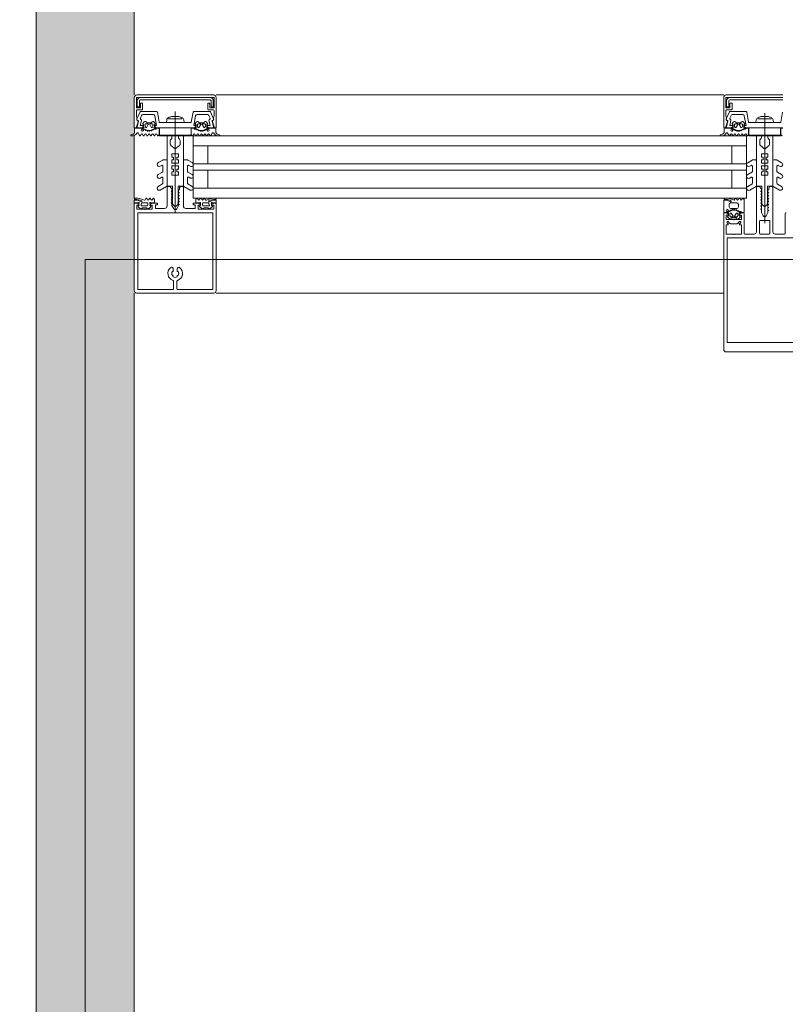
# Model space of a CAD drawing. Header units: centimetres. Extents: x -2424 to 1783, y 5 to 2907.
# Tile 36 of 94: x 290 to 337, y 960 to 1020. Entities that reach past the tile are written whole.
import ezdxf

# ---------------------------------------------------------------- set-up
doc = ezdxf.new("R2010")
doc.units = ezdxf.units.CM
doc.linetypes.add('Dash', pattern=[60, 30, -30])
doc.linetypes.add('Długa kreska', pattern=[142.875, 95.25, -47.625])
for name, color, linetype, lineweight in [('A-DETL', 90, 'Continuous', 9), ('A-DETL-GENF', 92, 'Continuous', 13), ('A-GLAZ-CURT', 52, 'Continuous', 9), ('A-GLAZ-CWMG', 51, 'Continuous', 9), ('A-WALL', 113, 'Continuous', 13)]:
    doc.layers.add(name, color=color, linetype=linetype, lineweight=lineweight)
doc.layers.add('A-WALL-PATT', color=111, linetype='Continuous', lineweight=13, plot=False)

msp = doc.modelspace()

# ---------------------------------------------------------------- linework, layer by layer
at = {"layer": 'A-DETL', "color": 251, "linetype": 'Długa kreska', "lineweight": 9}
for p in [(294.377, 800.326), (1235.377, 1005.826)]:
    msp.add_line(p, (294.377, 1005.826), dxfattribs=at)
at = {"layer": 'A-DETL', "color": 251, "linetype": 'Dash', "lineweight": 9}
for points, knots in [([(-555.623, 1472.575), (-478.908, 1472.575), (-450.623, 1472.575), (-439.123, 1472.575), (-439.123, 1461.075), (-439.123, 1432.79), (-439.123, 1329.11), (-439.123, 1326.281), (-439.123, 1289.326), (-402.167, 1289.326), (-399.339, 1289.326), (54.377, 1289.326), (347.204, 1289.326), (391.666, 1289.326), (413.877, 1267.114), (413.877, 1211.148), (413.877, 1019.9)], [0, 0, 0, 0, 1.274059, 1.834911, 2.395763, 3.964714, 5.438832, 7.007784, 7.847024, 8.686264, 14.083246, 22.278473, 30.929004, 34.961158, 36.402966, 39.45005, 39.45005, 39.45005, 39.45005]), ([(412.842, 1006.951), (412.842, 497.964), (412.842, 435.326), (370.988, 410.917), (291.377, 409.326)], [0, 0, 0, 0, 6.781245, 8.866954, 8.866954, 8.866954, 8.866954])]:
    msp.add_open_spline(points, degree=3, knots=knots, dxfattribs=at)
at = {"layer": 'A-DETL-GENF', "color": 251, "lineweight": 9}
for p, q in [((297.527, 1015.876), (302.227, 1015.876)), ((297.742, 1015.57), (302.012, 1015.57)), ((302.002, 1015.72), (297.752, 1015.72)), ((333.527, 1015.876), (336.977, 1015.876)), ((333.742, 1015.57), (336.977, 1015.57)), ((336.977, 1015.72), (333.752, 1015.72)), ((297.732, 1014.837), (297.532, 1014.41)), ((297.837, 1014.966), (297.557, 1014.966)), ((298.738, 1014.866), (297.777, 1014.866)), ((298.894, 1014.215), (298.787, 1014.824)), ((299.877, 1014.86), (299.877, 1008.698)), ((300.966, 1014.824), (300.859, 1014.215)), ((301.977, 1014.866), (301.016, 1014.866)), ((302.197, 1014.966), (301.917, 1014.966)), ((302.221, 1014.41), (302.022, 1014.837)), ((333.732, 1014.837), (333.532, 1014.41)), ((333.837, 1014.966), (333.557, 1014.966)), ((334.738, 1014.866), (333.777, 1014.866)), ((334.894, 1014.215), (334.787, 1014.824)), ((335.877, 1008.048), (335.877, 1014.769)), ((336.966, 1014.824), (336.859, 1014.215)), ((297.746, 1014.464), (297.822, 1014.628)), ((297.899, 1014.13), (297.98, 1014.227)), ((297.912, 1014.686), (298.535, 1014.686)), ((298.162, 1014.175), (298.392, 1014.175)), ((298.573, 1014.227), (298.655, 1014.13)), ((299.852, 1014.191), (298.924, 1014.191)), ((299.469, 1014.411), (300.284, 1014.411)), ((300.102, 1014.559), (299.652, 1014.559)), ((300.83, 1014.191), (299.902, 1014.191)), ((301.18, 1014.227), (301.099, 1014.13)), ((301.219, 1014.686), (301.841, 1014.686)), ((301.592, 1014.175), (301.362, 1014.175)), ((301.855, 1014.13), (301.773, 1014.227)), ((301.932, 1014.628), (302.008, 1014.464)), ((333.746, 1014.464), (333.822, 1014.628)), ((333.899, 1014.13), (333.98, 1014.227)), ((333.912, 1014.686), (334.535, 1014.686)), ((334.162, 1014.175), (334.392, 1014.175)), ((334.573, 1014.227), (334.655, 1014.13)), ((335.852, 1014.191), (334.924, 1014.191)), ((335.469, 1014.411), (336.284, 1014.411)), ((336.102, 1014.559), (335.652, 1014.559)), ((336.83, 1014.191), (335.902, 1014.191)), ((297.701, 1013.393), (297.614, 1013.545)), ((297.867, 1013.855), (297.927, 1013.855)), ((297.995, 1013.795), (297.867, 1013.795)), ((297.901, 1013.685), (297.93, 1013.734)), ((298.037, 1014.066), (298.037, 1013.946)), ((298.049, 1013.752), (298.05, 1013.738)), ((298.207, 1014.116), (298.087, 1014.116)), ((298.087, 1013.896), (298.114, 1013.896)), ((298.091, 1013.716), (298.109, 1013.726)), ((298.14, 1013.911), (298.233, 1014.071)), ((298.155, 1013.709), (298.159, 1013.695)), ((298.209, 1013.683), (298.223, 1013.697)), ((298.272, 1013.692), (298.28, 1013.68)), ((298.321, 1014.071), (298.413, 1013.911)), ((298.331, 1013.681), (298.341, 1013.699)), ((298.467, 1014.116), (298.347, 1014.116)), ((298.39, 1013.706), (298.4, 1013.697)), ((298.439, 1013.896), (298.467, 1013.896)), ((298.449, 1013.711), (298.455, 1013.731)), ((298.497, 1013.75), (298.511, 1013.743)), ((298.517, 1013.946), (298.517, 1014.066)), ((298.628, 1013.855), (298.693, 1013.855)), ((301.126, 1013.855), (301.061, 1013.855)), ((301.237, 1013.946), (301.237, 1014.066)), ((301.256, 1013.75), (301.242, 1013.743)), ((301.287, 1014.116), (301.407, 1014.116)), ((301.314, 1013.896), (301.287, 1013.896)), ((301.304, 1013.711), (301.299, 1013.731)), ((301.433, 1014.071), (301.34, 1013.911)), ((301.364, 1013.706), (301.353, 1013.697)), ((301.422, 1013.681), (301.412, 1013.699)), ((301.481, 1013.692), (301.473, 1013.68)), ((301.613, 1013.911), (301.521, 1014.071)), ((301.544, 1013.683), (301.53, 1013.697)), ((301.547, 1014.116), (301.667, 1014.116)), ((301.599, 1013.709), (301.594, 1013.695)), ((301.667, 1013.896), (301.639, 1013.896)), ((301.663, 1013.716), (301.644, 1013.726)), ((301.705, 1013.752), (301.704, 1013.738)), ((301.717, 1014.066), (301.717, 1013.946)), ((301.758, 1013.795), (301.887, 1013.795)), ((301.852, 1013.685), (301.824, 1013.734)), ((301.887, 1013.855), (301.826, 1013.855)), ((302.052, 1013.393), (302.139, 1013.545)), ((333.701, 1013.393), (333.614, 1013.545)), ((333.867, 1013.855), (333.927, 1013.855)), ((333.995, 1013.795), (333.867, 1013.795)), ((333.901, 1013.685), (333.93, 1013.734)), ((334.037, 1014.066), (334.037, 1013.946)), ((334.049, 1013.752), (334.05, 1013.738)), ((334.207, 1014.116), (334.087, 1014.116)), ((334.087, 1013.896), (334.114, 1013.896)), ((334.091, 1013.716), (334.109, 1013.726)), ((334.14, 1013.911), (334.233, 1014.071)), ((334.155, 1013.709), (334.159, 1013.695)), ((334.209, 1013.683), (334.223, 1013.697)), ((334.272, 1013.692), (334.28, 1013.68)), ((334.321, 1014.071), (334.413, 1013.911)), ((334.331, 1013.681), (334.341, 1013.699)), ((334.467, 1014.116), (334.347, 1014.116)), ((334.39, 1013.706), (334.4, 1013.697)), ((334.439, 1013.896), (334.467, 1013.896)), ((334.449, 1013.711), (334.455, 1013.731)), ((334.497, 1013.75), (334.511, 1013.743)), ((334.517, 1013.946), (334.517, 1014.066)), ((334.628, 1013.855), (334.693, 1013.855)), ((297.278, 1013.377), (297.19, 1013.377)), ((297.804, 1013.477), (297.753, 1013.393)), ((297.922, 1013.393), (297.872, 1013.477)), ((298.023, 1013.477), (297.973, 1013.393)), ((298.141, 1013.393), (298.091, 1013.477)), ((298.243, 1013.478), (298.193, 1013.393)), ((298.361, 1013.393), (298.311, 1013.477)), ((298.463, 1013.478), (298.413, 1013.393)), ((298.581, 1013.393), (298.531, 1013.478)), ((298.68, 1013.474), (298.633, 1013.393)), ((298.802, 1013.392), (298.754, 1013.475)), ((299.577, 1012.877), (299.577, 1013.092)), ((300.177, 1012.877), (300.177, 1013.092)), ((300.951, 1013.392), (300.999, 1013.475)), ((301.073, 1013.474), (301.121, 1013.393)), ((301.172, 1013.393), (301.222, 1013.478)), ((301.29, 1013.478), (301.341, 1013.393)), ((301.392, 1013.393), (301.442, 1013.477)), ((301.511, 1013.478), (301.561, 1013.393)), ((301.612, 1013.393), (301.662, 1013.477)), ((301.73, 1013.477), (301.78, 1013.393)), ((301.832, 1013.393), (301.882, 1013.477)), ((301.95, 1013.477), (302, 1013.393)), ((302.476, 1013.377), (302.564, 1013.377)), ((333.278, 1013.377), (333.19, 1013.377)), ((333.804, 1013.477), (333.753, 1013.393)), ((333.922, 1013.393), (333.872, 1013.477)), ((334.023, 1013.477), (333.973, 1013.393)), ((334.141, 1013.393), (334.091, 1013.477)), ((334.243, 1013.478), (334.193, 1013.393)), ((334.361, 1013.393), (334.311, 1013.477)), ((334.463, 1013.478), (334.413, 1013.393)), ((334.581, 1013.393), (334.531, 1013.478)), ((334.68, 1013.474), (334.633, 1013.393)), ((334.802, 1013.392), (334.754, 1013.475)), ((335.577, 1012.874), (335.577, 1013.089)), ((336.177, 1012.874), (336.177, 1013.089)), ((299.116, 1011.902), (298.84, 1011.743)), ((299.327, 1011.909), (299.141, 1011.909)), ((299.377, 1010.338), (299.377, 1011.859)), ((300.377, 1010.338), (300.377, 1011.859)), ((300.427, 1011.909), (300.614, 1011.909)), ((300.639, 1011.902), (300.915, 1011.743)), ((335.115, 1011.899), (334.839, 1011.74)), ((335.327, 1011.906), (335.14, 1011.906)), ((335.377, 1010.334), (335.377, 1011.856)), ((336.377, 1010.334), (336.377, 1011.856)), ((336.427, 1011.906), (336.613, 1011.906)), ((336.638, 1011.899), (336.914, 1011.74)), ((299.102, 1011.169), (298.84, 1011.017)), ((298.965, 1011.526), (299.052, 1011.577)), ((299.127, 1011.533), (299.127, 1011.212)), ((300.627, 1011.533), (300.627, 1011.212)), ((300.652, 1011.169), (300.915, 1011.017)), ((300.79, 1011.526), (300.702, 1011.577)), ((335.102, 1011.165), (334.839, 1011.014)), ((334.964, 1011.523), (335.052, 1011.574)), ((335.127, 1011.53), (335.127, 1011.209)), ((336.627, 1011.53), (336.627, 1011.209)), ((336.652, 1011.165), (336.914, 1011.014)), ((336.789, 1011.523), (336.702, 1011.574)), ((298.965, 1010.801), (299.052, 1010.851)), ((299.127, 1010.808), (299.127, 1010.482)), ((300.627, 1010.808), (300.627, 1010.482)), ((300.79, 1010.801), (300.702, 1010.851)), ((334.964, 1010.797), (335.052, 1010.848)), ((335.127, 1010.805), (335.127, 1010.479)), ((336.627, 1010.805), (336.627, 1010.479)), ((336.789, 1010.797), (336.702, 1010.848)), ((299.102, 1010.439), (298.84, 1010.287)), ((298.965, 1010.071), (299.352, 1010.294)), ((299.377, 1010.226), (299.377, 1009.096)), ((299.511, 1010.276), (299.427, 1010.276)), ((300.327, 1010.276), (300.227, 1010.276)), ((300.377, 1009.096), (300.377, 1010.226)), ((300.79, 1010.071), (300.402, 1010.294)), ((300.652, 1010.439), (300.915, 1010.287)), ((335.102, 1010.435), (334.839, 1010.284)), ((334.964, 1010.067), (335.352, 1010.291)), ((335.377, 1007.526), (335.377, 1010.226)), ((335.427, 1010.276), (335.527, 1010.276)), ((336.227, 1010.276), (336.327, 1010.276)), ((336.377, 1010.226), (336.377, 1007.526)), ((336.789, 1010.067), (336.402, 1010.291)), ((336.652, 1010.435), (336.914, 1010.284)), ((297.527, 1009.457), (297.397, 1009.457)), ((297.505, 1009.575), (297.405, 1009.575)), ((297.789, 1009.35), (297.568, 1009.448)), ((297.972, 1009.457), (297.832, 1009.511)), ((298.081, 1009.562), (298.033, 1009.479)), ((298.182, 1009.479), (298.133, 1009.562)), ((298.301, 1009.562), (298.253, 1009.479)), ((298.402, 1009.479), (298.354, 1009.56)), ((298.523, 1009.562), (298.475, 1009.479)), ((299.692, 1009.482), (299.667, 1009.467)), ((299.667, 1009.45), (299.692, 1009.436)), ((299.702, 1009.418), (299.702, 1009.28)), ((300.052, 1009.418), (300.052, 1009.28)), ((300.062, 1009.482), (300.087, 1009.467)), ((300.087, 1009.45), (300.062, 1009.436)), ((301.231, 1009.562), (301.279, 1009.479)), ((301.352, 1009.479), (301.399, 1009.56)), ((301.452, 1009.562), (301.501, 1009.479)), ((301.572, 1009.479), (301.62, 1009.562)), ((301.672, 1009.562), (301.72, 1009.479)), ((301.781, 1009.457), (301.922, 1009.511)), ((301.965, 1009.35), (302.186, 1009.448)), ((302.226, 1009.457), (302.356, 1009.457)), ((302.248, 1009.575), (302.348, 1009.575)), ((333.397, 1009.456), (333.526, 1009.456)), ((333.401, 1009.546), (333.401, 1009.556)), ((333.522, 1009.486), (333.461, 1009.486)), ((333.567, 1009.447), (333.788, 1009.349)), ((334.034, 1009.481), (334.08, 1009.561)), ((334.132, 1009.561), (334.181, 1009.476)), ((334.252, 1009.476), (334.301, 1009.561)), ((334.353, 1009.561), (334.402, 1009.476)), ((334.473, 1009.476), (334.521, 1009.561)), ((335.692, 1009.479), (335.667, 1009.464)), ((335.667, 1009.447), (335.692, 1009.432)), ((335.702, 1009.415), (335.702, 1009.277)), ((336.052, 1009.415), (336.052, 1009.277)), ((336.062, 1009.479), (336.087, 1009.464)), ((336.087, 1009.447), (336.062, 1009.432)), ((297.617, 1009.048), (297.741, 1008.946)), ((297.656, 1009.118), (297.621, 1009.098)), ((297.834, 1009.096), (298.161, 1009.096)), ((297.854, 1008.957), (297.862, 1008.967)), ((297.901, 1008.985), (298.093, 1008.985)), ((298.16, 1009.295), (297.937, 1009.295)), ((298.132, 1008.967), (298.14, 1008.957)), ((298.207, 1009.137), (298.207, 1009.246)), ((298.254, 1008.946), (298.377, 1009.048)), ((298.374, 1009.098), (298.339, 1009.118)), ((299.802, 1009.107), (299.827, 1009.092)), ((299.952, 1009.107), (299.927, 1009.092)), ((301.5, 1008.946), (301.376, 1009.048)), ((301.38, 1009.098), (301.415, 1009.118)), ((301.546, 1009.137), (301.546, 1009.246)), ((301.92, 1009.096), (301.593, 1009.096)), ((301.594, 1009.295), (301.816, 1009.295)), ((301.621, 1008.967), (301.613, 1008.957)), ((301.852, 1008.985), (301.66, 1008.985)), ((301.899, 1008.957), (301.891, 1008.967)), ((302.136, 1009.048), (302.012, 1008.946)), ((302.098, 1009.118), (302.133, 1009.098)), ((333.587, 1008.756), (333.715, 1008.756)), ((333.65, 1008.817), (333.621, 1008.866)), ((333.717, 1009.036), (333.717, 1009.186)), ((333.77, 1008.813), (333.769, 1008.799)), ((333.829, 1008.825), (333.811, 1008.835)), ((333.817, 1009.286), (334.177, 1009.286)), ((334.177, 1008.936), (333.817, 1008.936)), ((333.879, 1008.856), (333.875, 1008.842)), ((333.943, 1008.854), (333.929, 1008.868)), ((334, 1008.871), (333.992, 1008.859)), ((334.061, 1008.852), (334.051, 1008.87)), ((334.12, 1008.854), (334.11, 1008.845)), ((334.175, 1008.82), (334.169, 1008.84)), ((334.231, 1008.808), (334.217, 1008.801)), ((334.277, 1009.186), (334.277, 1009.036)), ((335.802, 1009.103), (335.827, 1009.089)), ((335.952, 1009.103), (335.927, 1009.089)), ((297.377, 1003.986), (297.377, 1008.586)), ((297.587, 1003.986), (297.587, 1008.586)), ((302.167, 1003.986), (302.167, 1008.586)), ((302.377, 1003.986), (302.377, 1008.586)), ((333.647, 1008.696), (333.587, 1008.696)), ((333.7, 1008.324), (333.619, 1008.421)), ((333.759, 1008.035), (333.653, 1008.141)), ((333.757, 1008.486), (333.757, 1008.606)), ((333.807, 1008.656), (333.834, 1008.656)), ((333.927, 1008.436), (333.807, 1008.436)), ((333.86, 1008.641), (333.953, 1008.481)), ((334.112, 1008.376), (333.882, 1008.376)), ((334.041, 1008.481), (334.133, 1008.641)), ((334.187, 1008.436), (334.067, 1008.436)), ((334.159, 1008.656), (334.187, 1008.656)), ((334.341, 1008.141), (334.235, 1008.035)), ((334.237, 1008.606), (334.237, 1008.486)), ((334.375, 1008.422), (334.293, 1008.324)), ((334.413, 1008.696), (334.348, 1008.696)), ((334.617, 1008.636), (334.617, 1007.426)), ((335.557, 1007.426), (335.557, 1008.166)), ((335.607, 1008.216), (336.147, 1008.216)), ((336.197, 1008.166), (336.197, 1007.426)), ((337.137, 1007.426), (337.137, 1008.636)), ((334.164, 1008.006), (333.83, 1008.006)), ((336.147, 1007.376), (335.607, 1007.376)), ((333.377, 1001.176), (333.377, 1006.836)), ((333.587, 1001.176), (333.587, 1006.836)), ((297.377, 1005.576), (297.377, 1003.925)), ((299.757, 1005.248), (299.757, 1005.122)), ((299.997, 1005.122), (299.997, 1005.248)), ((302.377, 1003.926), (302.377, 1005.576)), ((299.757, 1004.828), (299.757, 1004.767)), ((299.997, 1004.767), (299.997, 1004.828)), ((299.777, 1004.036), (299.777, 1004.498)), ((299.977, 1004.498), (299.977, 1004.036)), ((297.511, 1003.776), (302.227, 1003.776)), ((333.377, 1001.708), (333.377, 1000.326)), ((333.527, 1000.176), (338.227, 1000.176))]:
    msp.add_line(p, q, dxfattribs=at)
at = {"layer": 'A-DETL-GENF', "color": 251, "lineweight": 9, "flags": 128}
for points in [[(297.603, 1014.234), (297.487, 1013.876), (297.377, 1013.876), (297.377, 1015.726)], [(301.867, 1015.016), (301.867, 1015.366), (301.997, 1015.366), (301.997, 1015.096), (302.247, 1015.096), (302.247, 1015.726), (297.507, 1015.726), (297.507, 1015.096), (297.757, 1015.096), (297.757, 1015.366), (297.887, 1015.366), (297.887, 1015.016)], [(297.552, 1015.52), (297.552, 1015.16), (297.692, 1015.16), (297.692, 1015.52)], [(302.062, 1015.52), (302.062, 1015.16), (302.202, 1015.16), (302.202, 1015.52)], [(302.377, 1015.726), (302.377, 1013.876), (302.267, 1013.876), (302.15, 1014.234)], [(333.603, 1014.234), (333.487, 1013.876), (333.377, 1013.876), (333.377, 1015.726)], [(336.977, 1015.726), (333.507, 1015.726), (333.507, 1015.096), (333.757, 1015.096), (333.757, 1015.366), (333.887, 1015.366), (333.887, 1015.016)], [(333.552, 1015.52), (333.552, 1015.16), (333.692, 1015.16), (333.692, 1015.52)], [(297.507, 1014.916), (297.507, 1014.6), (297.537, 1014.482), (297.537, 1014.377)], [(302.217, 1014.377), (302.217, 1014.482), (302.247, 1014.6), (302.247, 1014.915)], [(333.507, 1014.916), (333.507, 1014.6), (333.537, 1014.482), (333.537, 1014.377)], [(297.627, 1014.25), (297.527, 1013.876), (297.847, 1013.876), (297.927, 1013.956), (297.927, 1014.016), (297.74, 1014.016), (297.819, 1014.31)], [(298.633, 1014.603), (298.737, 1014.016), (298.627, 1014.016), (298.627, 1013.956), (298.707, 1013.876), (301.047, 1013.876), (301.127, 1013.956), (301.127, 1014.016), (301.017, 1014.016), (301.12, 1014.603)], [(299.357, 1014.349), (299.337, 1014.196), (300.417, 1014.196), (300.397, 1014.349)], [(301.934, 1014.31), (302.013, 1014.016), (301.827, 1014.016), (301.827, 1013.956), (301.907, 1013.876), (302.227, 1013.876), (302.126, 1014.25)], [(333.627, 1014.25), (333.527, 1013.876), (333.847, 1013.876), (333.927, 1013.956), (333.927, 1014.016), (333.74, 1014.016), (333.819, 1014.31)], [(334.633, 1014.603), (334.737, 1014.016), (334.627, 1014.016), (334.627, 1013.956), (334.707, 1013.876), (336.977, 1013.876)], [(335.357, 1014.349), (335.337, 1014.196), (336.417, 1014.196), (336.397, 1014.349)], [(297.397, 1013.586), (297.397, 1013.855), (297.807, 1013.855)], [(297.957, 1014.043), (297.957, 1014.055), (297.907, 1014.084)], [(298.674, 1013.795), (298.552, 1013.795), (298.555, 1013.77), (298.682, 1013.785)], [(298.647, 1014.084), (298.597, 1014.055), (298.597, 1014.043)], [(298.761, 1013.855), (298.897, 1013.855), (298.897, 1013.466), (298.854, 1013.392)], [(300.992, 1013.855), (300.857, 1013.855), (300.857, 1013.466), (300.899, 1013.392)], [(301.08, 1013.795), (301.202, 1013.795), (301.199, 1013.77), (301.071, 1013.785)], [(301.107, 1014.084), (301.157, 1014.055), (301.157, 1014.043)], [(301.797, 1014.043), (301.797, 1014.055), (301.847, 1014.084)], [(302.357, 1013.586), (302.357, 1013.855), (301.947, 1013.855)], [(333.397, 1013.586), (333.397, 1013.855), (333.807, 1013.855)], [(333.957, 1014.043), (333.957, 1014.055), (333.907, 1014.084)], [(334.674, 1013.795), (334.552, 1013.795), (334.555, 1013.77), (334.682, 1013.785)], [(334.647, 1014.084), (334.597, 1014.055), (334.597, 1014.043)], [(334.761, 1013.855), (334.897, 1013.855), (334.897, 1013.466), (334.854, 1013.392)], [(336.977, 1013.855), (336.857, 1013.855), (336.857, 1013.466), (336.899, 1013.392)], [(299.677, 1013.265), (299.677, 1013.379), (299.377, 1013.379), (299.377, 1010.309), (299.702, 1010.309), (299.702, 1009.499)], [(300.077, 1013.265), (300.077, 1013.379), (300.377, 1013.379), (300.377, 1010.309), (300.052, 1010.309), (300.052, 1009.499)], [(335.677, 1013.262), (335.677, 1013.376), (335.377, 1013.376), (335.377, 1010.306), (335.702, 1010.306), (335.702, 1009.496)], [(336.077, 1013.262), (336.077, 1013.376), (336.377, 1013.376), (336.377, 1010.306), (336.052, 1010.306), (336.052, 1009.496)], [(300.142, 1012.8), (299.877, 1012.579), (299.877, 1012.279), (300.077, 1012.279), (300.077, 1012.079), (299.977, 1012.079), (299.977, 1011.913), (300.077, 1011.913), (300.077, 1011.713), (299.877, 1011.713), (299.877, 1011.546), (300.077, 1011.546), (300.077, 1011.346), (299.977, 1011.346), (299.977, 1011.179), (300.077, 1011.179), (300.077, 1010.979), (299.877, 1010.979), (299.877, 1009.079), (299.877, 1010.979), (299.677, 1010.979), (299.677, 1011.179), (299.777, 1011.179), (299.777, 1011.346), (299.677, 1011.346), (299.677, 1011.546), (299.877, 1011.546), (299.877, 1011.713), (299.677, 1011.713), (299.677, 1011.913), (299.777, 1011.913), (299.777, 1012.079), (299.677, 1012.079), (299.677, 1012.279), (299.877, 1012.279), (299.877, 1012.579), (299.613, 1012.8)], [(336.141, 1012.797), (335.877, 1012.576), (335.877, 1012.276), (336.077, 1012.276), (336.077, 1012.076), (335.977, 1012.076), (335.977, 1011.91), (336.077, 1011.91), (336.077, 1011.71), (335.877, 1011.71), (335.877, 1011.543), (336.077, 1011.543), (336.077, 1011.343), (335.977, 1011.343), (335.977, 1011.176), (336.077, 1011.176), (336.077, 1010.976), (335.877, 1010.976), (335.877, 1009.076), (335.877, 1010.976), (335.677, 1010.976), (335.677, 1011.176), (335.777, 1011.176), (335.777, 1011.343), (335.677, 1011.343), (335.677, 1011.543), (335.877, 1011.543), (335.877, 1011.71), (335.677, 1011.71), (335.677, 1011.91), (335.777, 1011.91), (335.777, 1012.076), (335.677, 1012.076), (335.677, 1012.276), (335.877, 1012.276), (335.877, 1012.576), (335.612, 1012.797)], [(299.789, 1008.926), (299.677, 1009.121), (299.677, 1009.247), (299.627, 1009.276), (299.677, 1009.304), (299.677, 1009.427), (299.627, 1009.456), (299.677, 1009.484), (299.677, 1009.607), (299.627, 1009.636), (299.677, 1009.664), (299.677, 1009.787), (299.627, 1009.816), (299.677, 1009.844), (299.677, 1009.967), (299.627, 1009.996), (299.677, 1010.024), (299.677, 1010.145), (299.625, 1010.176)], [(300.127, 1010.176), (300.127, 1010.086), (300.077, 1010.055), (300.077, 1009.934), (300.127, 1009.906), (300.077, 1009.877), (300.077, 1009.754), (300.127, 1009.726), (300.077, 1009.697), (300.077, 1009.574), (300.127, 1009.546), (300.077, 1009.517), (300.077, 1009.394), (300.127, 1009.366), (300.077, 1009.337), (300.077, 1009.214), (300.127, 1009.186), (300.077, 1009.157), (300.077, 1009.121), (299.965, 1008.926)], [(335.627, 1010.176), (335.677, 1010.147), (335.677, 1010.024), (335.627, 1009.996), (335.677, 1009.967), (335.677, 1009.844), (335.627, 1009.816), (335.677, 1009.787), (335.677, 1009.664), (335.627, 1009.636), (335.677, 1009.607), (335.677, 1009.484), (335.627, 1009.456), (335.677, 1009.427), (335.677, 1009.304), (335.627, 1009.276), (335.677, 1009.247), (335.677, 1009.124), (335.627, 1009.096), (335.677, 1009.067), (335.677, 1008.944), (335.627, 1008.916), (335.677, 1008.887), (335.677, 1008.692), (335.79, 1008.496)], [(335.963, 1008.496), (336.077, 1008.692), (336.077, 1008.792), (336.127, 1008.821), (336.077, 1008.85), (336.077, 1008.972), (336.127, 1009.001), (336.077, 1009.03), (336.077, 1009.152), (336.127, 1009.181), (336.077, 1009.21), (336.077, 1009.332), (336.127, 1009.361), (336.077, 1009.39), (336.077, 1009.512), (336.127, 1009.541), (336.077, 1009.57), (336.077, 1009.692), (336.127, 1009.721), (336.077, 1009.75), (336.077, 1009.872), (336.127, 1009.901), (336.077, 1009.93), (336.077, 1010.052), (336.127, 1010.081), (336.127, 1010.176)], [(297.377, 1009.437), (297.377, 1009.296), (297.579, 1009.296), (297.63, 1009.309)], [(298.365, 1009.309), (298.416, 1009.296), (298.617, 1009.296), (298.617, 1009.488), (298.575, 1009.562)], [(301.389, 1009.309), (301.338, 1009.296), (301.136, 1009.296), (301.136, 1009.488), (301.179, 1009.562)], [(302.376, 1009.437), (302.376, 1009.296), (302.175, 1009.296), (302.124, 1009.309)], [(333.527, 1008.696), (333.377, 1008.696), (333.377, 1009.436)], [(334.573, 1009.561), (334.617, 1009.486), (334.617, 1008.696), (334.481, 1008.696)], [(297.972, 1008.906), (297.527, 1008.906), (297.527, 1009.136), (297.647, 1009.136), (297.647, 1009.196), (297.567, 1009.276), (297.377, 1009.276), (297.377, 1008.476)], [(299.227, 1008.946), (298.667, 1008.946), (298.667, 1009.156), (298.787, 1009.156), (298.787, 1009.276), (298.427, 1009.276), (298.347, 1009.196), (298.347, 1009.136), (298.467, 1009.136), (298.467, 1008.906), (298.022, 1008.906)], [(301.733, 1008.906), (301.287, 1008.906), (301.287, 1009.136), (301.407, 1009.136), (301.407, 1009.196), (301.327, 1009.276), (300.967, 1009.276), (300.967, 1009.156), (301.087, 1009.156), (301.087, 1008.946), (300.527, 1008.946)], [(302.377, 1008.476), (302.377, 1009.276), (302.187, 1009.276), (302.107, 1009.196), (302.107, 1009.136), (302.227, 1009.136), (302.227, 1008.906), (301.782, 1008.906)], [(334.272, 1008.756), (334.402, 1008.766), (334.275, 1008.766), (334.275, 1008.781)], [(302.167, 1008.476), (302.167, 1008.675), (297.587, 1008.675), (297.587, 1008.476)], [(333.377, 1006.676), (333.377, 1006.996), (333.377, 1008.676), (333.567, 1008.676), (333.647, 1008.596), (333.647, 1008.536), (333.527, 1008.536), (333.527, 1008.266), (333.972, 1008.266)], [(333.627, 1008.467), (333.677, 1008.496), (333.677, 1008.508)], [(334.022, 1008.266), (334.467, 1008.266), (334.467, 1008.536), (334.347, 1008.536), (334.347, 1008.596), (334.437, 1008.686), (334.567, 1008.686)], [(334.317, 1008.508), (334.317, 1008.496), (334.367, 1008.467)], [(333.582, 1008.07), (333.647, 1008.006), (333.647, 1007.946), (333.527, 1007.946), (333.527, 1007.376), (333.972, 1007.376)], [(334.022, 1007.376), (334.467, 1007.376), (334.467, 1007.946), (334.347, 1007.946), (334.347, 1008.006), (334.411, 1008.07)], [(333.587, 1006.676), (333.587, 1006.996), (333.587, 1007.146), (334.757, 1007.146), (336.997, 1007.146), (338.167, 1007.146), (338.167, 1006.996), (338.167, 1006.676)], [(334.667, 1007.376), (334.757, 1007.376), (335.227, 1007.376)], [(336.527, 1007.376), (336.997, 1007.376), (337.087, 1007.376)], [(297.587, 1005.576), (297.587, 1003.986), (299.727, 1003.986)], [(300.027, 1003.986), (302.167, 1003.986), (302.167, 1005.576)], [(333.587, 1001.708), (333.587, 1000.756), (338.167, 1000.756), (338.167, 1001.708)]]:
    msp.add_lwpolyline(points, dxfattribs=at)
for points in [[(298.907, 1013.416), (300.847, 1013.416), (300.847, 1013.866), (298.907, 1013.866)], [(334.907, 1013.416), (336.847, 1013.416), (336.847, 1013.866), (334.907, 1013.866)], [(298.907, 1013.376), (300.847, 1013.376), (300.847, 1013.416), (298.907, 1013.416)], [(334.907, 1013.376), (336.847, 1013.376), (336.847, 1013.416), (334.907, 1013.416)]]:
    msp.add_lwpolyline(points, close=True, dxfattribs=at)
at = {"layer": 'A-DETL-GENF', "color": 251, "lineweight": 9}
for centre, radius, start, end in [((297.527, 1015.726), 0.15, 90.04937, 179.95063), ((297.752, 1015.52), 0.2, 90.02951, 179.97227), ((297.742, 1015.52), 0.0501, 90.08749, 179.93358), ((302.002, 1015.52), 0.2, 359.97179, 90.0352), ((302.012, 1015.52), 0.0499, 359.87955, 90.02248), ((302.227, 1015.726), 0.15, 359.99376, 90.0062), ((333.527, 1015.726), 0.15, 90.04937, 179.95063), ((333.752, 1015.52), 0.2, 90.02951, 179.97227), ((333.742, 1015.52), 0.0501, 90.08749, 179.93358), ((297.557, 1014.916), 0.0498, 89.82624, 180.17354), ((297.777, 1014.816), 0.05, 90, 155), ((297.837, 1015.016), 0.05, 269.99812, 0.00166), ((298.738, 1014.816), 0.05, 10, 90), ((301.016, 1014.816), 0.05, 90, 170), ((301.917, 1015.016), 0.05, 180.00001, 270.0001), ((301.977, 1014.816), 0.05, 25, 90), ((302.196, 1014.914), 0.0512, 0.57094, 88.64822), ((333.557, 1014.916), 0.0498, 89.82624, 180.17354), ((333.777, 1014.816), 0.05, 90, 155), ((333.837, 1015.016), 0.05, 269.99812, 0.00166), ((334.738, 1014.816), 0.05, 10, 90), ((297.587, 1014.384), 0.06, 155, 261.55829), ((297.607, 1014.377), 0.07, 180, 239.99829), ((297.537, 1014.256), 0.07, 342, 59.99829), ((297.569, 1014.266), 0.06, 345, 81.55829), ((297.8, 1014.439), 0.06, 155, 251.18075), ((297.761, 1014.326), 0.06, 345, 71.18075), ((297.912, 1014.586), 0.1, 90, 155), ((297.922, 1014.11), 0.03, 140.01031, 239.99507), ((298.042, 1014.175), 0.08, 22.61561, 140.00332), ((298.162, 1014.225), 0.05, 202.62239, 269.99966), ((298.392, 1014.225), 0.05, 269.99881, 337.37914), ((298.512, 1014.175), 0.08, 40.00306, 157.37723), ((298.535, 1014.586), 0.1, 10, 90), ((298.632, 1014.11), 0.03, 299.99829, 40.01132), ((298.924, 1014.221), 0.03, 190, 270), ((299.57, 1014.296), 0.22, 117.27461, 166.02676), ((299.877, 1013.667), 0.92, 104.16828, 116.29299), ((299.877, 1014.196), 0.0256, 192.68038, 347.31962), ((299.876, 1013.666), 0.921, 63.70777, 75.82838), ((300.183, 1014.296), 0.22, 13.97065, 62.72797), ((300.83, 1014.221), 0.03, 270, 350), ((301.122, 1014.11), 0.03, 139.98868, 240.00171), ((301.219, 1014.586), 0.1, 90, 170), ((301.242, 1014.175), 0.08, 22.62277, 139.99694), ((301.362, 1014.225), 0.05, 202.62086, 270.00119), ((301.592, 1014.225), 0.05, 270.00034, 337.37761), ((301.712, 1014.175), 0.08, 39.99668, 157.38439), ((301.841, 1014.586), 0.1, 25, 90), ((301.832, 1014.11), 0.03, 300.00493, 39.98969), ((301.992, 1014.326), 0.06, 108.81925, 195), ((301.954, 1014.439), 0.06, 288.81925, 25), ((302.184, 1014.266), 0.06, 98.44171, 195), ((302.217, 1014.256), 0.07, 120.00644, 198), ((302.167, 1014.384), 0.06, 278.44171, 25), ((302.147, 1014.377), 0.07, 300.00644, 0), ((333.587, 1014.384), 0.06, 155, 261.55829), ((333.607, 1014.377), 0.07, 180, 239.99829), ((333.537, 1014.256), 0.07, 342, 59.99829), ((333.569, 1014.266), 0.06, 345, 81.55829), ((333.8, 1014.439), 0.06, 155, 251.18075), ((333.761, 1014.326), 0.06, 345, 71.18075), ((333.912, 1014.586), 0.1, 90, 155), ((333.922, 1014.11), 0.03, 140.01031, 239.99507), ((334.042, 1014.175), 0.08, 22.61561, 140.00332), ((334.162, 1014.225), 0.05, 202.62239, 269.99966), ((334.392, 1014.225), 0.05, 269.99881, 337.37914), ((334.512, 1014.175), 0.08, 40.00306, 157.37723), ((334.535, 1014.586), 0.1, 10, 90), ((334.632, 1014.11), 0.03, 299.99829, 40.01132), ((334.924, 1014.221), 0.03, 190, 270), ((335.57, 1014.296), 0.22, 117.27461, 166.02676), ((335.877, 1013.667), 0.92, 104.16828, 116.29299), ((335.877, 1014.196), 0.0256, 192.68038, 347.31962), ((335.876, 1013.666), 0.921, 63.70777, 75.82838), ((336.183, 1014.296), 0.22, 13.97065, 62.72797), ((336.83, 1014.221), 0.03, 270, 350), ((297.144, 1013.719), 0.286, 278.35666, 332.40789), ((297.262, 1013.667), 0.291, 279.54546, 334.63631), ((297.571, 1013.52), 0.05, 29.83515, 154.63631), ((297.867, 1013.73), 0.065, 90, 270), ((297.837, 1013.855), 0.03, 180, 0), ((297.867, 1013.705), 0.04, 269.99999, 330.00626), ((297.927, 1013.885), 0.03, 270.90521, 359.98148), ((298.016, 1013.684), 0.1, 90.82716, 149.99773), ((298.261, 1013.964), 0.314, 165.49788, 194.50212), ((297.995, 1013.745), 0.05, 54.92212, 90), ((298.015, 1013.75), 0.0339, 3.00251, 90.82171), ((298.277, 1014.147), 0.44, 234.92212, 305.84121), ((298.087, 1014.066), 0.05, 89.98992, 180.01008), ((298.087, 1013.946), 0.05, 179.98974, 270.01026), ((298.077, 1013.739), 0.0272, 183.0147, 299.98901), ((298.125, 1013.699), 0.0316, 18.00331, 119.99297), ((298.114, 1013.926), 0.03, 269.98791, 330.00644), ((298.188, 1013.704), 0.03, 197.9991, 314.99946), ((298.207, 1014.086), 0.03, 329.99756, 90.00642), ((298.246, 1013.675), 0.0316, 32.98956, 135.00901), ((298.305, 1013.696), 0.03, 213.00146, 329.99975), ((298.347, 1014.086), 0.03, 89.99872, 209.99731), ((298.369, 1013.683), 0.0316, 48.00262, 149.99741), ((298.42, 1013.719), 0.03, 227.99716, 345.00452), ((298.439, 1013.926), 0.03, 209.995, 270.01065), ((298.484, 1013.724), 0.03, 63.00317, 164.99853), ((298.467, 1014.066), 0.05, 0.00918, 89.99082), ((298.467, 1013.946), 0.05, 270.00904, 359.99096), ((298.525, 1013.77), 0.03, 243.00899, 359.98883), ((298.552, 1013.765), 0.03, 90, 125.84121), ((298.292, 1013.964), 0.314, 346.80247, 14.483), ((298.628, 1013.885), 0.03, 166.80247, 270), ((298.674, 1013.828), 0.033, 270.00002, 54.90994), ((298.682, 1013.835), 0.05, 269.99115, 352.82633), ((298.761, 1013.825), 0.03, 90.00299, 172.8115), ((300.992, 1013.825), 0.03, 7.1885, 89.99701), ((301.071, 1013.835), 0.05, 187.17367, 270.00885), ((301.08, 1013.828), 0.033, 125.09006, 269.99998), ((301.126, 1013.885), 0.03, 270, 13.19753), ((301.461, 1013.964), 0.314, 165.517, 193.19753), ((301.229, 1013.77), 0.03, 180.01117, 296.99101), ((301.202, 1013.765), 0.03, 54.15879, 90), ((301.477, 1014.147), 0.44, 234.15879, 305.07788), ((301.287, 1014.066), 0.05, 90.00918, 179.99082), ((301.287, 1013.946), 0.05, 180.00904, 269.99096), ((301.27, 1013.724), 0.03, 15.00147, 116.99683), ((301.333, 1013.719), 0.03, 194.99548, 312.00284), ((301.314, 1013.926), 0.03, 269.98935, 330.005), ((301.385, 1013.683), 0.0316, 30.00259, 131.99738), ((301.407, 1014.086), 0.03, 330.00269, 90.00128), ((301.448, 1013.696), 0.03, 210.00025, 326.99854), ((301.508, 1013.675), 0.0316, 44.99099, 147.01044), ((301.547, 1014.086), 0.03, 89.99358, 210.00244), ((301.566, 1013.704), 0.03, 225.00054, 342.0009), ((301.629, 1013.699), 0.0316, 60.00703, 161.99669), ((301.639, 1013.926), 0.03, 209.99356, 270.01209), ((301.677, 1013.739), 0.0272, 240.01099, 356.9853), ((301.667, 1014.066), 0.05, 359.98992, 90.01008), ((301.667, 1013.946), 0.05, 269.98974, 0.01026), ((301.738, 1013.75), 0.0339, 89.17829, 176.99749), ((301.758, 1013.745), 0.05, 90, 125.07788), ((301.737, 1013.684), 0.1, 30.00227, 89.17284), ((301.493, 1013.964), 0.314, 345.49788, 14.50212), ((301.827, 1013.885), 0.03, 180.01852, 269.09479), ((301.887, 1013.705), 0.04, 209.99374, 270.00001), ((301.917, 1013.855), 0.03, 180, 0), ((301.887, 1013.73), 0.065, 270, 90), ((302.183, 1013.52), 0.05, 25.36369, 150.16485), ((302.491, 1013.667), 0.291, 205.36369, 260.45454), ((302.61, 1013.719), 0.286, 207.59211, 261.64334), ((333.144, 1013.719), 0.286, 278.35666, 332.40789), ((333.262, 1013.667), 0.291, 279.54546, 334.63631), ((333.571, 1013.52), 0.05, 29.83515, 154.63631), ((333.867, 1013.73), 0.065, 90, 270), ((333.837, 1013.855), 0.03, 180, 0), ((333.867, 1013.705), 0.04, 269.99999, 330.00626), ((333.927, 1013.885), 0.03, 270.90521, 359.98148), ((334.016, 1013.684), 0.1, 90.82716, 149.99773), ((334.261, 1013.964), 0.314, 165.49788, 194.50212), ((333.995, 1013.745), 0.05, 54.92212, 90), ((334.015, 1013.75), 0.0339, 3.00251, 90.82171), ((334.277, 1014.147), 0.44, 234.92212, 305.84121), ((334.087, 1014.066), 0.05, 89.98992, 180.01008), ((334.087, 1013.946), 0.05, 179.98974, 270.01026), ((334.077, 1013.739), 0.0272, 183.0147, 299.98901), ((334.125, 1013.699), 0.0316, 18.00331, 119.99297), ((334.114, 1013.926), 0.03, 269.98791, 330.00644), ((334.188, 1013.704), 0.03, 197.9991, 314.99946), ((334.207, 1014.086), 0.03, 329.99756, 90.00642), ((334.246, 1013.675), 0.0316, 32.98956, 135.00901), ((334.305, 1013.696), 0.03, 213.00146, 329.99975), ((334.347, 1014.086), 0.03, 89.99872, 209.99731), ((334.369, 1013.683), 0.0316, 48.00262, 149.99741), ((334.42, 1013.719), 0.03, 227.99716, 345.00452), ((334.439, 1013.926), 0.03, 209.995, 270.01065), ((334.484, 1013.724), 0.03, 63.00317, 164.99853), ((334.467, 1014.066), 0.05, 0.00918, 89.99082), ((334.467, 1013.946), 0.05, 270.00904, 359.99096), ((334.525, 1013.77), 0.03, 243.00899, 359.98883), ((334.552, 1013.765), 0.03, 90, 125.84121), ((334.292, 1013.964), 0.314, 346.80247, 14.483), ((334.628, 1013.885), 0.03, 166.80247, 270), ((334.674, 1013.828), 0.033, 270.00002, 54.90994), ((334.682, 1013.835), 0.05, 269.99115, 352.82633), ((334.761, 1013.825), 0.03, 90.00299, 172.8115), ((297.19, 1013.407), 0.03, 98.35666, 270.0978), ((297.278, 1013.577), 0.2, 270.0978, 279.54546), ((297.727, 1013.408), 0.03, 209.83515, 329.28464), ((297.838, 1013.453), 0.0417, 35.13204, 144.86796), ((297.947, 1013.408), 0.03, 210.46536, 329.41133), ((298.057, 1013.454), 0.0415, 35.01205, 144.98795), ((298.167, 1013.408), 0.03, 210.46537, 329.85519), ((298.277, 1013.452), 0.043, 36.17656, 142.15635), ((298.387, 1013.408), 0.03, 210.46538, 329.65513), ((298.497, 1013.454), 0.0419, 35.30012, 144.53347), ((298.607, 1013.408), 0.03, 210.23147, 329.65543), ((298.718, 1013.455), 0.0416, 28.43199, 153.04587), ((298.828, 1013.406), 0.03, 209.86801, 330.20351), ((299.677, 1013.092), 0.1, 120, 180), ((299.577, 1013.265), 0.1, 300, 0), ((300.177, 1013.265), 0.1, 180, 240), ((300.077, 1013.092), 0.1, 0, 60), ((300.925, 1013.406), 0.03, 209.79649, 330.13199), ((301.036, 1013.455), 0.0416, 26.95413, 151.56801), ((301.146, 1013.408), 0.03, 210.34457, 329.76853), ((301.256, 1013.454), 0.0419, 35.46653, 144.69988), ((301.366, 1013.408), 0.03, 210.34487, 329.53462), ((301.477, 1013.452), 0.043, 37.84365, 143.82344), ((301.586, 1013.408), 0.03, 210.14481, 329.53463), ((301.696, 1013.454), 0.0415, 35.01205, 144.98795), ((301.806, 1013.408), 0.03, 210.58867, 329.53464), ((301.916, 1013.453), 0.0417, 35.13204, 144.86796), ((302.026, 1013.408), 0.03, 210.71536, 330.16485), ((302.476, 1013.577), 0.2, 260.45454, 269.9022), ((302.564, 1013.407), 0.03, 269.9022, 81.64334), ((333.19, 1013.407), 0.03, 98.35666, 270.0978), ((333.278, 1013.577), 0.2, 270.0978, 279.54546), ((333.727, 1013.408), 0.03, 209.83515, 329.28464), ((333.838, 1013.453), 0.0417, 35.13204, 144.86796), ((333.947, 1013.408), 0.03, 210.46536, 329.41133), ((334.057, 1013.454), 0.0415, 35.01205, 144.98795), ((334.167, 1013.408), 0.03, 210.46537, 329.85519), ((334.277, 1013.452), 0.043, 36.17656, 142.15635), ((334.387, 1013.408), 0.03, 210.46538, 329.65513), ((334.497, 1013.454), 0.0419, 35.30012, 144.53347), ((334.607, 1013.408), 0.03, 210.23147, 329.65543), ((334.718, 1013.455), 0.0416, 28.43199, 153.04587), ((334.828, 1013.406), 0.03, 209.86801, 330.20351), ((335.677, 1013.089), 0.1, 120, 180), ((335.577, 1013.262), 0.1, 300, 0), ((336.177, 1013.262), 0.1, 180, 240), ((336.077, 1013.089), 0.1, 0, 60), ((336.925, 1013.406), 0.03, 209.79649, 330.13199), ((299.677, 1012.877), 0.1, 180, 230), ((300.077, 1012.877), 0.1, 310, 0), ((335.677, 1012.874), 0.1, 180, 230), ((336.077, 1012.874), 0.1, 310, 0), ((298.902, 1011.634), 0.125, 120, 300), ((299.141, 1011.859), 0.05, 90, 120), ((299.327, 1011.859), 0.05, 0, 90), ((300.427, 1011.859), 0.05, 90, 180), ((300.614, 1011.859), 0.05, 60, 90), ((300.852, 1011.634), 0.125, 240, 60), ((334.902, 1011.631), 0.125, 120, 300), ((335.14, 1011.856), 0.05, 90, 120), ((335.327, 1011.856), 0.05, 0, 90), ((336.427, 1011.856), 0.05, 90, 180), ((336.613, 1011.856), 0.05, 60, 90), ((336.852, 1011.631), 0.125, 240, 60), ((299.077, 1011.533), 0.05, 0, 120), ((299.077, 1011.212), 0.05, 300, 0), ((300.677, 1011.533), 0.05, 60, 180), ((300.677, 1011.212), 0.05, 180, 240), ((335.077, 1011.53), 0.05, 0, 120), ((335.077, 1011.209), 0.05, 300, 0), ((336.677, 1011.53), 0.05, 60, 180), ((336.677, 1011.209), 0.05, 180, 240), ((298.902, 1010.909), 0.125, 120, 300), ((299.077, 1010.808), 0.05, 0, 120), ((300.677, 1010.808), 0.05, 60, 180), ((300.852, 1010.909), 0.125, 240, 60), ((334.902, 1010.906), 0.125, 120, 300), ((335.077, 1010.805), 0.05, 0, 120), ((336.677, 1010.805), 0.05, 60, 180), ((336.852, 1010.906), 0.125, 240, 60), ((298.902, 1010.179), 0.125, 120, 300), ((299.077, 1010.482), 0.05, 300, 0), ((299.327, 1010.338), 0.05, 300, 0), ((299.427, 1010.226), 0.05, 90.93133, 179.98516), ((299.502, 1010.15), 0.126, 11.5693, 85.59312), ((300.227, 1010.176), 0.0999, 89.97043, 180.02957), ((300.327, 1010.226), 0.05, 359.98991, 90.01009), ((300.427, 1010.338), 0.05, 180, 240), ((300.677, 1010.482), 0.05, 180, 240), ((300.852, 1010.179), 0.125, 240, 60), ((334.902, 1010.176), 0.125, 120, 300), ((335.077, 1010.479), 0.05, 300, 0), ((335.327, 1010.334), 0.05, 300, 0), ((335.427, 1010.226), 0.05, 90, 180), ((335.527, 1010.176), 0.1, 0, 90), ((336.227, 1010.176), 0.1, 90, 180), ((336.327, 1010.226), 0.05, 0, 90), ((336.427, 1010.334), 0.05, 180, 240), ((336.677, 1010.479), 0.05, 180, 240), ((336.852, 1010.176), 0.125, 240, 60), ((297.397, 1009.437), 0.02, 90.0007, 179.9993), ((297.443, 1009.545), 0.059, 165.39644, 271.40264), ((297.405, 1009.555), 0.02, 90, 165.39644), ((297.451, 1008.553), 0.933, 66.99647, 90.41301), ((297.479, 1008.578), 0.997, 69.30996, 88.50111), ((297.527, 1009.357), 0.1, 65.99997, 89.99992), ((297.802, 1009.381), 0.0337, 245.99997, 66.99647), ((297.99, 1009.504), 0.05, 249.46395, 329.93096), ((298.107, 1009.547), 0.03, 30.08708, 149.91292), ((298.217, 1009.497), 0.0402, 207.62985, 332.20784), ((298.327, 1009.547), 0.0299, 24.93605, 149.878), ((298.438, 1009.499), 0.0414, 208.17599, 331.82401), ((298.549, 1009.547), 0.0301, 30.12581, 149.87419), ((299.672, 1009.459), 0.01, 120.01977, 239.96975), ((299.682, 1009.499), 0.02, 300.01977, 0), ((299.682, 1009.418), 0.02, 0, 59.96975), ((300.072, 1009.499), 0.02, 180, 239.98023), ((300.072, 1009.418), 0.02, 120.03025, 180), ((300.082, 1009.459), 0.01, 300.03025, 59.98023), ((301.205, 1009.547), 0.0301, 30.12581, 149.87419), ((301.315, 1009.499), 0.0414, 208.17599, 331.82401), ((301.426, 1009.547), 0.0299, 30.122, 155.06395), ((301.536, 1009.497), 0.0402, 207.79216, 332.37015), ((301.646, 1009.547), 0.03, 30.08708, 149.91292), ((301.764, 1009.504), 0.05, 210.06904, 290.53605), ((301.951, 1009.381), 0.0337, 113.00353, 294.00003), ((302.274, 1008.578), 0.997, 91.49889, 110.69004), ((302.302, 1008.553), 0.933, 89.58699, 113.00353), ((302.226, 1009.357), 0.1, 90.00008, 114.00003), ((302.311, 1009.545), 0.059, 268.59736, 14.60356), ((302.348, 1009.555), 0.02, 14.60356, 90), ((302.356, 1009.437), 0.02, 0.0007, 89.9993), ((333.397, 1009.436), 0.02, 90.00616, 179.99392), ((333.421, 1009.556), 0.02, 89.97954, 180.04021), ((333.461, 1009.546), 0.06, 179.98986, 270.0124), ((333.488, 1008.506), 1.07, 63.34204, 89.99336), ((333.522, 1008.856), 0.63, 61.9301, 90.00187), ((333.526, 1009.356), 0.1, 66.00843, 89.9977), ((333.802, 1009.381), 0.035, 246.00381, 61.92743), ((333.991, 1009.507), 0.051, 243.3408, 328.19529), ((334.106, 1009.546), 0.03, 29.99863, 150.00583), ((334.217, 1009.497), 0.041, 210.00073, 330.00372), ((334.327, 1009.546), 0.03, 29.99863, 150.00583), ((334.437, 1009.497), 0.041, 210.00745, 329.997), ((334.547, 1009.546), 0.03, 29.99863, 150.00583), ((335.672, 1009.456), 0.01, 120.01977, 239.96975), ((335.682, 1009.496), 0.02, 300.01977, 0), ((335.682, 1009.415), 0.02, 0, 59.96975), ((336.072, 1009.496), 0.02, 180, 239.98023), ((336.072, 1009.415), 0.02, 120.03025, 180), ((336.082, 1009.456), 0.01, 300.03025, 59.98023), ((297.636, 1009.072), 0.03, 120.00853, 231.42019), ((297.638, 1009.28), 0.03, 345.62544, 104.59728), ((297.646, 1009.135), 0.02, 299.98285, 13.3413), ((297.935, 1009.204), 0.277, 165.62544, 193.3413), ((297.792, 1009.007), 0.08, 230.31503, 321.15249), ((297.937, 1009.147), 0.148, 89.75957, 187.5836), ((297.836, 1009.145), 0.0496, 200.31224, 267.24414), ((297.901, 1008.935), 0.05, 90, 141.15249), ((297.997, 1008.911), 0.0255, 192.35001, 347.64999), ((298.093, 1008.935), 0.05, 38.84721, 90), ((298.202, 1009.007), 0.08, 218.84721, 309.68497), ((298.157, 1009.245), 0.0502, 0.26784, 86.66774), ((298.158, 1009.145), 0.0499, 273.01074, 350.77372), ((298.357, 1009.28), 0.03, 75.40578, 194.37461), ((298.06, 1009.204), 0.277, 346.65896, 14.37461), ((298.349, 1009.135), 0.02, 166.65896, 240.01533), ((298.359, 1009.072), 0.03, 308.57981, 59.99147), ((299.227, 1009.095), 0.15, 269.97059, 0.02941), ((299.902, 1009.28), 0.2, 180, 240), ((299.877, 1008.974), 0.1, 208.79836, 331.20164), ((299.877, 1009.179), 0.1, 240, 270), ((299.877, 1009.179), 0.1, 270, 300), ((299.852, 1009.28), 0.2, 300, 0), ((300.527, 1009.095), 0.15, 179.97059, 270.02941), ((301.395, 1009.072), 0.03, 120.00853, 231.42019), ((301.396, 1009.28), 0.03, 345.62539, 104.59422), ((301.405, 1009.135), 0.02, 299.98467, 13.34104), ((301.694, 1009.204), 0.277, 165.62539, 193.34104), ((301.551, 1009.007), 0.08, 230.31503, 321.15279), ((301.596, 1009.245), 0.0502, 93.33226, 179.73216), ((301.595, 1009.145), 0.0499, 189.22628, 266.98926), ((301.66, 1008.935), 0.05, 90, 141.15279), ((301.757, 1008.911), 0.0255, 192.35001, 347.64999), ((301.817, 1009.147), 0.148, 352.4164, 90.24043), ((301.852, 1008.935), 0.05, 38.84751, 90), ((301.961, 1009.007), 0.08, 218.84751, 309.68497), ((301.917, 1009.145), 0.0496, 272.75586, 339.68776), ((302.116, 1009.28), 0.03, 75.40272, 194.37456), ((301.819, 1009.204), 0.277, 346.6587, 14.37456), ((302.108, 1009.135), 0.02, 166.6587, 240.01715), ((302.118, 1009.072), 0.03, 308.57981, 59.99147), ((333.587, 1008.821), 0.065, 90.00223, 270.00223), ((333.557, 1008.696), 0.03, 0.00223, 180.00223), ((333.587, 1008.846), 0.04, 29.99597, 90.00224), ((333.736, 1008.867), 0.1, 210.0045, 269.17507), ((333.715, 1008.806), 0.05, 270.00223, 305.08011), ((333.817, 1009.186), 0.1, 90.00223, 180.00223), ((333.817, 1009.036), 0.1, 180.00223, 270.00223), ((333.735, 1008.801), 0.0339, 269.18051, 356.99971), ((333.997, 1008.405), 0.44, 54.16101, 125.08011), ((333.797, 1008.812), 0.0272, 60.01322, 176.98753), ((333.845, 1008.852), 0.0316, 240.00925, 341.99891), ((333.908, 1008.847), 0.03, 45.00276, 162.00312), ((333.966, 1008.876), 0.0316, 224.99322, 327.01266), ((334.025, 1008.855), 0.03, 30.00248, 147.00077), ((334.089, 1008.868), 0.0316, 210.00482, 311.9996), ((334.14, 1008.832), 0.03, 14.9977, 132.00507), ((334.204, 1008.828), 0.03, 195.0037, 296.99905), ((334.177, 1009.186), 0.1, 0.00223, 90.00223), ((334.177, 1009.036), 0.1, 270.00223, 0.00223), ((334.245, 1008.781), 0.03, 0.0134, 116.99324), ((334.272, 1008.786), 0.03, 234.16101, 270.00223), ((334.394, 1008.723), 0.033, 305.09229, 90.00221), ((334.402, 1008.716), 0.05, 7.1759, 90.01107), ((334.481, 1008.726), 0.03, 187.19072, 269.99924), ((335.902, 1009.277), 0.2, 180, 240), ((335.877, 1009.176), 0.1, 240, 270), ((335.877, 1009.176), 0.1, 270, 300), ((335.852, 1009.277), 0.2, 300, 0), ((333.617, 1008.106), 0.05, 45, 225), ((333.642, 1008.441), 0.03, 120.00715, 219.99192), ((333.647, 1008.666), 0.03, 0.02075, 89.09702), ((333.981, 1008.587), 0.314, 165.5001, 194.50435), ((333.762, 1008.376), 0.08, 219.9989, 337.38662), ((333.807, 1008.606), 0.05, 89.99197, 180.01248), ((333.807, 1008.486), 0.05, 179.99214, 270.01231), ((333.834, 1008.626), 0.03, 29.99579, 90.01432), ((333.882, 1008.326), 0.05, 90.00256, 157.37984), ((333.927, 1008.466), 0.03, 269.99581, 30.00467), ((333.997, 1008.271), 0.0256, 192.68038, 347.31962), ((334.067, 1008.466), 0.03, 150.00492, 270.00351), ((334.112, 1008.326), 0.05, 22.62309, 90.00342), ((334.159, 1008.626), 0.03, 89.99157, 150.00722), ((334.232, 1008.376), 0.08, 202.62499, 319.99916), ((334.187, 1008.606), 0.05, 0.01126, 89.99319), ((334.187, 1008.486), 0.05, 270.01141, 359.99304), ((334.012, 1008.587), 0.314, 345.51923, 13.19975), ((334.348, 1008.666), 0.03, 90.00223, 193.19975), ((334.376, 1008.106), 0.05, 315, 135), ((334.352, 1008.441), 0.03, 319.99091, 60.00394), ((334.567, 1008.636), 0.05, 0, 90), ((335.607, 1008.166), 0.05, 90, 180), ((335.877, 1008.546), 0.1, 210, 330), ((336.147, 1008.166), 0.05, 0, 90), ((337.187, 1008.636), 0.05, 90, 180), ((333.83, 1008.106), 0.1, 225, 270), ((334.164, 1008.106), 0.1, 270, 315), ((335.227, 1007.526), 0.15, 270, 0), ((336.527, 1007.526), 0.15, 180, 270), ((333.997, 1007.381), 0.0256, 192.68038, 347.31962), ((334.667, 1007.426), 0.05, 180, 270), ((335.607, 1007.426), 0.05, 180, 270), ((336.147, 1007.426), 0.05, 270, 0), ((337.087, 1007.426), 0.05, 270, 0), ((299.877, 1004.975), 0.45, 128.9448, 252.58299), ((299.657, 1005.248), 0.1, 0, 128.9448), ((299.727, 1005.122), 0.03, 229.68074, 0), ((300.097, 1005.248), 0.1, 51.0552, 180), ((300.027, 1005.122), 0.03, 180, 310.31926), ((299.877, 1004.975), 0.45, 287.49821, 51.0552), ((299.877, 1004.975), 0.21, 143.77678, 216.22322), ((299.727, 1004.828), 0.03, 0, 130.31926), ((299.727, 1004.498), 0.05, 0, 72.58299), ((299.877, 1004.975), 0.24, 240, 300), ((300.027, 1004.498), 0.05, 107.49821, 180), ((300.027, 1004.828), 0.03, 49.68074, 180), ((299.877, 1004.975), 0.21, 323.77678, 36.22322), ((297.527, 1003.925), 0.15, 180.10545, 263.87804), ((299.727, 1004.036), 0.05, 269.97911, 0.02089), ((300.027, 1004.036), 0.05, 180.00773, 269.99227), ((302.227, 1003.926), 0.15, 270.00031, 359.99968), ((333.527, 1000.326), 0.15, 180, 270)]:
    msp.add_arc(centre, radius, start, end, dxfattribs=at)
at = {"layer": 'A-GLAZ-CURT', "color": 251, "lineweight": 9}
for p, q in [((300.977, 1009.576), (300.977, 1013.376)), ((300.977, 1013.376), (334.777, 1013.376)), ((334.777, 1013.376), (334.777, 1009.576)), ((334.777, 1012.776), (300.977, 1012.776)), ((301.877, 1012.776), (301.877, 1011.676)), ((333.877, 1012.776), (333.877, 1011.676)), ((334.777, 1011.676), (300.977, 1011.676)), ((334.777, 1011.276), (300.977, 1011.276)), ((301.877, 1011.276), (301.877, 1010.176)), ((333.877, 1011.276), (333.877, 1010.176)), ((334.777, 1010.176), (300.977, 1010.176)), ((334.777, 1009.576), (300.977, 1009.576))]:
    msp.add_line(p, q, dxfattribs=at)
at = {"layer": 'A-GLAZ-CWMG', "color": 251, "lineweight": 9}
for p, q in [((302.377, 1015.876), (333.377, 1015.876)), ((302.377, 1013.386), (333.377, 1013.386)), ((333.377, 1003.776), (302.377, 1003.776))]:
    msp.add_line(p, q, dxfattribs=at)
at = {"layer": 'A-WALL', "color": 251, "lineweight": 9}
for p, q in [((297.377, 1015.876), (297.377, 1123.326)), ((291.377, 1117.326), (291.377, 803.326)), ((297.377, 1009.576), (297.377, 1013.376)), ((297.377, 785.826), (297.377, 1003.776))]:
    msp.add_line(p, q, dxfattribs=at)
at = {"layer": 'A-WALL-PATT', "color": 251, "linetype": 'Continuous', "lineweight": 9, "extrusion": (0, 0, -1)}
for points in [[(-297.377, 803.326), (-291.377, 1123.326), (-291.377, 803.326)], [(-291.377, 1123.326), (-297.377, 803.326), (-297.377, 1123.326)]]:
    msp.add_solid(points, dxfattribs=at)

doc.saveas('drawing.dxf')
